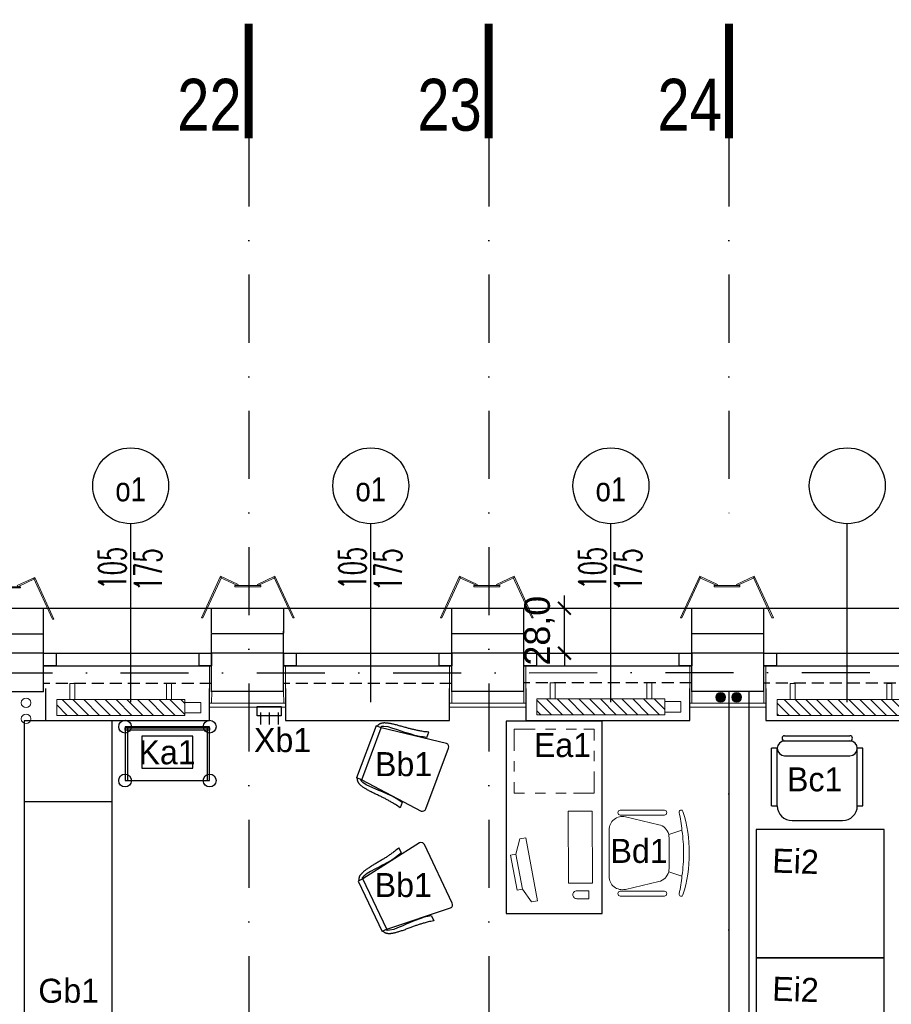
# Model space of a CAD drawing. Header units: millimetres. Extents: x 14495 to 271441, y -21035 to 2232.
# Tile 168 of 227: x 85807 to 86351, y -1982 to -1367. Entities that reach past the tile are written whole.
import ezdxf
from ezdxf.enums import TextEntityAlignment as Align

# ---------------------------------------------------------------- set-up
doc = ezdxf.new("R2010")
doc.units = ezdxf.units.MM
for name, pattern in [('0921-X-AR-20-00-FA$0$DASHED2', [0.375, 0.25, -0.125]), ('DASHDOT', [1, 0.5, -0.25, 0, -0.25]), ('DASHED', [28.222222, 14.111111, -14.111111]), ('HIDDENX2', [0.75, 0.5, -0.25])]:
    doc.linetypes.add(name, pattern=pattern)
for name, color, linetype in [('-- TECH  SYMBOLE', 1, 'Continuous'), ('-- TECH WYPOSAŻENIE', 2, 'Continuous'), ('_1_cienkie', 251, 'Continuous'), ('a-bloki-drzwi', 52, 'Continuous'), ('a-cienka', 8, 'Continuous'), ('A_bloki-drzwi', 1, 'Continuous'), ('A_BLOKI_KÓŁKO', 1, 'Continuous'), ('A_BLOKI_OPIS', 1, 'Continuous'), ('a_cienka', 8, 'Continuous'), ('A_grzejniki', 34, 'Continuous'), ('A_L przerywana', 251, 'HIDDENX2'), ('A_Lwidok', 1, 'Continuous'), ('A_okładzina HPL', 37, 'Continuous'), ('A_OSIE', 252, 'DASHDOT'), ('A_PROJEKTOWANE', 3, 'Continuous'), ('A_SC_DZIAlOWE', 4, 'Continuous'), ('TECH Meble', 1, 'Continuous'), ('TECH Sprzęt', 1, 'Continuous')]:
    doc.layers.add(name, color=color, linetype=linetype)
for name, color, linetype, lineweight in [('0-c.o.-grzejniki', 34, 'Continuous', 9), ('A_L_CIENKA', 251, 'Continuous', 5), ('A_obudowy G-K', 31, 'Continuous', 0), ('SAN_Przewody powrotne CO na rzucie', 180, 'Continuous', 40), ('SAN_Przewody zasilające CO na rzucie', 20, 'Continuous', 40), ('TECH Sprzęt symbole', 1, 'Continuous', 30), ('TECH Wyp-meble', 1, 'Continuous', 15)]:
    doc.layers.add(name, color=color, linetype=linetype, lineweight=lineweight)
doc.styles.add('arial-tab', font='arial.ttf')
doc.styles.add('arialce', font='ARIALN.TTF')
doc.styles.add('cent', font='swissel.ttf')
doc.styles.add('cg', font='GOTHIC.TTF')
doc.styles.add('ROMANS', font='romans', dxfattribs={"width": 0.6})
doc.dimstyles.new('1_100', dxfattribs={"dimtxt": 16, "dimasz": 8, "dimexe": 6, "dimexo": 1, "dimgap": 6, "dimtad": 1, "dimdec": 1, "dimrnd": 0.5, "dimtxsty": 'arial-tab', "dimblk": 'ARCHTICK', "dimcen": 2.5, "dimclrd": 256, "dimclre": 256, "dimclrt": 256, "dimadec": 0, "dimazin": 0, "dimtfac": 1, "dimtdec": 1, "dimtix": 1, "dimtmove": 1, "dimatfit": 3, "dimldrblk": 'ARCHTICK', "dimfxl": 10, "dimfxlon": 1, "dimlwd": -1, "dimlwe": -1, "dimarcsym": 0})

# ---------------------------------------------------------------- blocks, each defined once
blk = doc.blocks.new('OSS1')
at = {"linetype": 'Continuous', "const_width": 5}
blk.add_lwpolyline([(0, 0), (0, -71.57)], dxfattribs=at)
at = {"style": 'cent'}
blk.add_attdef('01', text='', height=32.4, dxfattribs=at).set_placement((-4.39, -34.41), align=Align.RIGHT)
blk = doc.blocks.new('fghsdx')
at = {"lineweight": 0}
for p, q in [((-37.08, -19.4), (-25.08, 6.6)), ((-36.19, -19.4), (-24.35, 6.26)), ((-14.08, 1.53), (-25.08, 6.6)), ((-2.07, 1.53), (8.92, 6.6)), ((20.04, -19.4), (8.2, 6.26)), ((20.92, -19.4), (8.92, 6.6)), ((-14.42, 0.8), (-25.41, 5.87)), ((-16.15, 0.8), (0, 0.8)), ((-16.15, 0.8), (-16.15, 0)), ((-16.15, 0), (0, 0)), ((-14.42, 0.8), (-14.08, 1.53)), ((-1.73, 0.8), (-2.07, 1.53)), ((-1.73, 0.8), (9.26, 5.87)), ((0, 0.8), (0, 0)), ((-37.08, -19.4), (-36.19, -19.4)), ((20.92, -19.4), (20.04, -19.4))]:
    blk.add_line(p, q, dxfattribs=at)
blk = doc.blocks.new('_ARCHTICK')
at = {"color": 0, "linetype": 'ByBlock', "const_width": 0.15}
blk.add_lwpolyline([(-0.5, -0.5), (0.5, 0.5)], dxfattribs=at)
blk = doc.blocks.new('*D7225')
at = {"layer": 'a_cienka', "transparency": 16777216}
for p, q in [((86147.04, -1734.26), (86147.04, -1726.26)), ((86137.04, -1734.26), (86153.04, -1734.26)), ((86147.04, -1762.26), (86147.04, -1734.26)), ((86137.04, -1762.26), (86153.04, -1762.26)), ((86147.04, -1762.26), (86147.04, -1770.26))]:
    blk.add_line(p, q, dxfattribs=at)
at = {"layer": 'a_cienka', "linetype": 'Continuous', "transparency": 16777216, "xscale": 8, "yscale": 8, "zscale": 8}
for p, rotation in [((86147.04, -1734.26), 270), ((86147.04, -1762.26), 90)]:
    blk.add_blockref('_ARCHTICK', p, dxfattribs=dict(at, rotation=rotation))
at = {"layer": 'a_cienka', "linetype": 'Continuous', "lineweight": 5, "transparency": 16777216, "insert": (86131.43, -1748.26), "char_height": 16, "attachment_point": 5, "rotation": 90, "style": 'arial-tab'}
blk.add_mtext('28,0', dxfattribs=at)
blk = doc.blocks.new('mjkk')
at = {"layer": '0-c.o.-grzejniki'}
h = blk.add_hatch(dxfattribs=at)
h.set_pattern_fill('ANSI31', color=256, scale=1.5, angle=-90.01613, style=0)
h.set_pattern_definition([(-135.016127, (-172292.014, 132455.0023), (-3.36664804, 3.36854379), [])])
h.paths.add_polyline_path([(-9.98, -80), (-0.01, -80), (0, 0), (-9.98, 0)])
blk.add_lwpolyline([(-9.98, -80), (-9.98, 0), (0, 0), (-0.01, -80)], close=True, dxfattribs=at)
at = {"layer": '0-c.o.-grzejniki', "ltscale": 2}
for points in [[(10.03, -11.37), (10.03, -8.26), (0.02, -8.26), (0.02, -11.37)], [(10.03, -68.63), (10.03, -71.74), (0.02, -71.74), (0.02, -68.63)], [(-1.75, -80), (-1.75, -90), (-8.23, -90), (-8.23, -80)]]:
    blk.add_lwpolyline(points, close=True, dxfattribs=at)
blk = doc.blocks.new('HJTS')
at = {"color": 8}
blk.add_line((0, 0), (0, 111.34), dxfattribs=at)
at = {"layer": 'A_BLOKI_KÓŁKO', "ltscale": 0.04}
blk.add_circle((0, 135.04), 23.7, dxfattribs=at)
at = {"layer": 'A_BLOKI_OPIS', "style": 'ROMANS'}
for tag, height, width, p in [('O', 20.59, 0.5, (-0.05, 135.67)), ('100', 17.16, 0.6, (-11.49, 86.54)), ('200', 17.16, 0.6, (10.76, 86.54))]:
    blk.add_attdef(tag, text='', height=height, rotation=90, dxfattribs=dict(at, width=width)).set_placement(p, align=Align.MIDDLE)
blk = doc.blocks.new('BIUR_LEK_75-120_monit')
at = {"color": 252, "lineweight": 18}
for p, q in [((72.81, 12.19), (112.13, 19.54)), ((112.13, 19.54), (112.82, 15.88)), ((112.82, 15.88), (104.9, 10.13)), ((73.5, 8.53), (72.81, 12.19)), ((82.95, 6.03), (73.5, 8.53)), ((104.9, 10.13), (82.95, 6.03)), ((82.95, 6.03), (104.9, 10.13)), ((105.53, 6.76), (83.59, 2.65)), ((104.9, 10.13), (105.53, 6.76)), ((83.59, 2.65), (82.95, 6.03))]:
    blk.add_line(p, q, dxfattribs=at)
at = {"color": 2, "linetype": 'Continuous'}
blk.add_lwpolyline([(0, 0), (120, 0), (120, 60), (0, 60)], close=True, dxfattribs=at)
at = {"color": 1, "linetype": 'Continuous', "lineweight": 13, "ltscale": 5}
for points in [[(12, 55), (5, 55), (5, 48.5)], [(25, 55), (18.5, 55)], [(45, 42), (45, 55), (31.5, 55)], [(45, 44), (45, 50.5)], [(5, 44), (5, 37.5)], [(45, 31), (45, 37.5)], [(5, 31), (5, 24.5)], [(45, 18), (45, 24.5)], [(5, 18), (5, 5), (18.5, 5)], [(38, 5), (45, 5), (45, 11.5)], [(25, 5), (31.5, 5)]]:
    blk.add_lwpolyline(points, dxfattribs=at)
at = {"color": 252, "lineweight": 18}
blk.add_lwpolyline([(56.1, 53.72), (101.1, 53.93), (101.17, 38.93), (56.17, 38.72)], close=True, dxfattribs=at)
blk.add_lwpolyline([(110.83, 51.65), (105.83, 51.63), (105.86, 44.13, 0.414214), (108.37, 41.64), (108.37, 41.64, 0.414214), (110.86, 44.16)], format="xyb", close=True, dxfattribs=at)
blk = doc.blocks.new('FOTEL do BIURKA')
at = {"color": 2}
for p, q in [((-14.27, 8.03), (-11.71, -0.26)), ((14.27, 8.03), (11.71, -0.26)), ((0, 0), (-9.66, 0)), ((0, 0), (9.66, 0)), ((-17.78, -6.45), (-22.62, -27.28)), ((17.78, -6.45), (22.62, -27.28)), ((-14.51, -37.5), (0, -37.5)), ((14.51, -37.5), (0, -37.5))]:
    blk.add_line(p, q, dxfattribs=at)
at = {"color": 2, "ltscale": 0.7}
for p, q in [((-26.79, -2.94), (-26.79, -30.47)), ((-23.79, -2.94), (-23.79, -30.47)), ((23.79, -2.94), (23.79, -30.47)), ((26.79, -2.94), (26.79, -30.47))]:
    blk.add_line(p, q, dxfattribs=at)
at = {"color": 2}
for centre, radius, start, end in [((-1.1, -70.52), 83.02, 89.23757, 107.51139), ((1.1, -70.52), 83.02, 72.48861, 90.76243), ((-25.71, 7.51), 1.21, 108.30821, 283.36846), ((3.38, -145.12), 154.17, 96.57577, 100.77002), ((0, -91.36), 100.41, 90, 98.0662), ((0, -91.36), 100.41, 81.9338, 90), ((-3.38, -145.12), 154.17, 79.22998, 83.42423), ((25.71, 7.51), 1.21, 256.63154, 71.69179), ((-9.66, -8.33), 8.33, 90, 103.30317), ((9.66, -8.33), 8.33, 76.69683, 90), ((-9.66, -8.33), 8.33, 104.2415, 166.90676), ((9.66, -8.33), 8.33, 13.09324, 75.7585), ((-14.51, -29.17), 8.33, 166.90676, 270), ((14.51, -29.17), 8.33, 270, 13.09324)]:
    blk.add_arc(centre, radius, start, end, dxfattribs=at)
at = {"color": 2, "ltscale": 0.7}
for centre, start, end in [((-25.29, -2.94), 360, 180), ((-25.29, -2.94), 360, 180), ((25.29, -2.94), 0, 180), ((25.29, -2.94), 0, 180), ((-25.29, -30.47), 180, 360), ((25.29, -30.47), 180, 0)]:
    blk.add_arc(centre, 1.5, start, end, dxfattribs=at)
blk = doc.blocks.new('wieszak krótki')
at = {"color": 2, "linetype": 'Continuous'}
for p, q in [((-1.58, 19.5), (-9.16, 19.5)), ((-1.58, 14), (-9.16, 14)), ((-1.58, 8.5), (-9.16, 8.5))]:
    blk.add_line(p, q, dxfattribs=at)
blk.add_lwpolyline([(-3.68, 6.5), (-3.68, 21.5), (2.21, 21.5), (2.21, 6.5)], close=True, dxfattribs=at)
blk = doc.blocks.new('wózek pod aparat.')
at = {"layer": '-- TECH WYPOSAŻENIE', "color": 1}
for p, q in [((-24.8, 0), (-24.8, 33.6)), ((24.8, 0), (24.8, 33.6))]:
    blk.add_line(p, q, dxfattribs=at)
for points in [[(-26.4, 33.6), (-26.4, 0), (26.4, 0), (26.4, 33.6)], [(-26.4, 0.62), (-26.4, 2.22), (26.4, 2.22), (26.4, 0.62)]]:
    blk.add_lwpolyline(points, close=True, dxfattribs=at)
for centre in [(-26.4, 33.6), (26.4, 33.6), (-26.4, 0), (26.4, 0)]:
    blk.add_circle(centre, 4, dxfattribs=at)
blk = doc.blocks.new('K.1.1')
at = {"color": 2}
for p, q in [((-20.38, 53), (20.38, 53)), ((-20.38, 49.77), (20.38, 49.77)), ((-28.5, 9.23), (-28.5, 45.15)), ((-25, 45.15), (-28.5, 45.15)), ((-25, 9.23), (-25, 45.15)), ((25, 9.23), (25, 45.15)), ((28.5, 45.15), (25, 45.15)), ((28.5, 9.23), (28.5, 45.15)), ((-20.38, 40.54), (20.38, 40.54)), ((-28.5, 9.23), (-25, 9.23)), ((25, 9.23), (28.5, 9.23)), ((-15.77, 0), (15.77, 0))]:
    blk.add_line(p, q, dxfattribs=at)
for centre, radius, start, end in [((-20.38, 45.15), 4.62, 90, 270), ((-20.38, 51.38), 1.62, 90, 270), ((20.38, 51.38), 1.62, 270, 90), ((20.38, 45.15), 4.62, 270, 90), ((-15.77, 9.23), 9.23, 180, 270), ((15.77, 9.23), 9.23, 270, 0)]:
    blk.add_arc(centre, radius, start, end, dxfattribs=at)
at = {"style": 'ROMANS', "flags": 1}
for tag, p in [('OPIS', (-154.94, 45.65)), ('WYMIARY', (-154.7, 27.93)), ('PRODUCENT', (-155.26, 9.38)), ('TYP', (-155.26, -12.3))]:
    blk.add_attdef(tag, p, '', height=10, dxfattribs=at)
blk = doc.blocks.new('krzesło')
at = {"color": 2, "ltscale": 0.1}
for p, q in [((3434.79, -4346.03), (3394.29, -4346.03)), ((3392.04, -4348.28), (3397.14, -4389.9)), ((3431.95, -4389.9), (3437.04, -4348.28)), ((3392.77, -4361.22), (3389.26, -4361.22)), ((3436.3, -4361.22), (3439.81, -4361.22)), ((3431.94, -4389.9), (3397.13, -4389.9)), ((3397.13, -4389.9), (3397.13, -4393.28)), ((3397.13, -4393.28), (3431.94, -4393.28)), ((3431.94, -4389.9), (3431.94, -4393.28))]:
    blk.add_line(p, q, dxfattribs=at)
for points in [[(3389.26, -4361.22), (3389.54, -4362.19), (3389.78, -4363.08), (3389.98, -4363.91), (3390.15, -4364.67), (3390.28, -4365.37), (3390.4, -4366.04), (3390.5, -4366.66), (3390.6, -4367.26), (3390.69, -4367.84), (3390.78, -4368.4), (3390.86, -4368.95), (3390.95, -4369.49), (3391.03, -4370.02), (3391.1, -4370.55), (3391.18, -4371.08), (3391.25, -4371.61), (3391.31, -4372.14), (3391.37, -4372.68), (3391.43, -4373.22), (3391.49, -4373.78), (3391.54, -4374.34), (3391.59, -4374.91), (3391.64, -4375.49), (3391.69, -4376.09), (3391.74, -4376.69), (3391.79, -4377.31), (3391.85, -4377.94), (3391.9, -4378.57), (3391.96, -4379.2), (3392.01, -4379.83), (3392.07, -4380.46), (3392.14, -4381.08), (3392.21, -4381.69), (3392.28, -4382.3), (3392.36, -4382.89), (3392.44, -4383.46), (3392.52, -4384.01), (3392.6, -4384.54), (3392.68, -4385.05), (3392.77, -4385.53), (3392.85, -4385.99), (3392.93, -4386.42), (3393.02, -4386.82), (3393.11, -4387.2), (3393.2, -4387.56), (3393.29, -4387.91), (3393.38, -4388.24), (3393.48, -4388.55), (3393.58, -4388.85), (3393.69, -4389.15), (3393.8, -4389.43), (3393.92, -4389.7), (3394.04, -4389.96), (3394.17, -4390.21), (3394.3, -4390.44), (3394.44, -4390.67), (3394.59, -4390.89), (3394.74, -4391.09), (3394.89, -4391.28), (3395.05, -4391.46), (3395.21, -4391.63), (3395.37, -4391.78), (3395.53, -4391.92), (3395.69, -4392.04), (3395.85, -4392.15), (3396.01, -4392.24), (3396.17, -4392.33), (3396.34, -4392.41), (3396.52, -4392.48), (3396.71, -4392.56), (3396.91, -4392.63), (3397.13, -4392.72)], [(3392.77, -4361.22), (3393.3, -4363.36), (3393.84, -4365.76), (3394.24, -4368.59), (3394.38, -4371.7), (3394.64, -4375.1), (3394.78, -4377.64), (3394.78, -4380.04), (3395.05, -4383.72), (3395.18, -4386.12), (3395.85, -4388.67), (3396.39, -4390.08), (3397.13, -4390.47)], [(3436.3, -4361.22), (3435.77, -4363.36), (3435.23, -4365.76), (3434.83, -4368.59), (3434.69, -4371.7), (3434.43, -4375.1), (3434.29, -4377.64), (3434.29, -4380.04), (3434.02, -4383.72), (3433.89, -4386.12), (3433.22, -4388.67), (3432.68, -4390.08), (3431.94, -4390.47)], [(3439.81, -4361.22), (3439.53, -4362.19), (3439.29, -4363.08), (3439.09, -4363.91), (3438.92, -4364.67), (3438.79, -4365.37), (3438.67, -4366.04), (3438.57, -4366.66), (3438.47, -4367.26), (3438.38, -4367.84), (3438.29, -4368.4), (3438.21, -4368.95), (3438.12, -4369.49), (3438.04, -4370.02), (3437.97, -4370.55), (3437.89, -4371.08), (3437.82, -4371.61), (3437.76, -4372.14), (3437.7, -4372.68), (3437.64, -4373.22), (3437.58, -4373.78), (3437.53, -4374.34), (3437.48, -4374.91), (3437.43, -4375.49), (3437.38, -4376.09), (3437.33, -4376.69), (3437.27, -4377.31), (3437.22, -4377.94), (3437.17, -4378.57), (3437.11, -4379.2), (3437.06, -4379.83), (3436.99, -4380.46), (3436.93, -4381.08), (3436.86, -4381.69), (3436.79, -4382.3), (3436.71, -4382.89), (3436.63, -4383.46), (3436.55, -4384.01), (3436.47, -4384.54), (3436.39, -4385.05), (3436.3, -4385.53), (3436.22, -4385.99), (3436.14, -4386.42), (3436.05, -4386.82), (3435.96, -4387.2), (3435.87, -4387.56), (3435.78, -4387.91), (3435.69, -4388.24), (3435.59, -4388.55), (3435.49, -4388.85), (3435.38, -4389.15), (3435.27, -4389.43), (3435.15, -4389.7), (3435.03, -4389.96), (3434.9, -4390.21), (3434.77, -4390.44), (3434.63, -4390.67), (3434.48, -4390.89), (3434.33, -4391.09), (3434.18, -4391.28), (3434.02, -4391.46), (3433.86, -4391.63), (3433.7, -4391.78), (3433.54, -4391.92), (3433.38, -4392.04), (3433.22, -4392.15), (3433.06, -4392.24), (3432.9, -4392.33), (3432.73, -4392.41), (3432.55, -4392.48), (3432.36, -4392.56), (3432.16, -4392.63), (3431.94, -4392.72)]]:
    blk.add_lwpolyline(points, dxfattribs=at)
for centre, start, end in [((3394.29, -4348.28), 90, 180), ((3434.79, -4348.28), 0, 90)]:
    blk.add_arc(centre, 2.25, start, end, dxfattribs=at)
blk = doc.blocks.new('krzesełko')
at = {"layer": 'TECH Meble'}
blk.add_blockref('krzesło', (-3414.54, 4393.28), dxfattribs=at)

msp = doc.modelspace()

# ---------------------------------------------------------------- hatches: boundary and pattern name
at = {"layer": 'SAN_Przewody powrotne CO na rzucie', "lineweight": 13}
msp.add_hatch(color=256, dxfattribs=at).paths.add_polyline_path([(86241.74, -1789.71, 1), (86247.74, -1789.71, 1)])
at = {"layer": 'SAN_Przewody zasilające CO na rzucie', "lineweight": 13}
msp.add_hatch(color=256, dxfattribs=at).paths.add_polyline_path([(86251.74, -1789.71, 1), (86257.74, -1789.71, 1)])

# ---------------------------------------------------------------- linework, layer by layer
at = {"layer": '-- TECH WYPOSAŻENIE', "color": 2}
for points in [[(86346.82, -1952.48), (86346.83, -1872.48), (86266.83, -1872.48), (86266.82, -1952.48)], [(86346.82, -2032.48), (86346.82, -1952.48), (86266.82, -1952.48), (86266.82, -2032.48)]]:
    msp.add_lwpolyline(points, close=True, dxfattribs=at)
at = {"layer": '_1_cienkie', "linetype": 'DASHED'}
msp.add_line((85221.86, -1732.2), (85809.72, -1732.2), dxfattribs=at)
at = {"layer": '_1_cienkie'}
for p, q in [((85723.81, -1734.26), (86596.29, -1734.26)), ((85821.65, -1750.26), (85821.65, -1734.26)), ((85926.65, -1749.76), (85926.65, -1734.26)), ((85971.65, -1749.76), (85971.65, -1734.26)), ((86076.65, -1750.26), (86076.65, -1734.26)), ((86121.58, -1750.26), (86121.58, -1734.48)), ((86226.58, -1750.25), (86226.58, -1734.26)), ((86271.58, -1750.26), (86271.58, -1734.26))]:
    msp.add_line(p, q, dxfattribs=at)
at = {"layer": 'a-cienka'}
for points in [[(85821.65, -1762.26), (85776.65, -1762.26)], [(85971.65, -1762.26), (85926.65, -1762.26)], [(86121.65, -1762.26), (86076.65, -1762.26)], [(86271.65, -1762.26), (86226.65, -1762.26)]]:
    msp.add_lwpolyline(points, dxfattribs=at)
at = {"layer": 'A_bloki-drzwi'}
for p, q in [((85821.65, -1762.26), (85926.65, -1762.26)), ((85971.65, -1762.26), (86076.65, -1762.26)), ((86121.65, -1762.26), (86226.65, -1762.26)), ((86271.65, -1762.26), (86376.65, -1762.26)), ((85821.65, -1770.26), (85926.65, -1770.26)), ((85971.65, -1770.26), (86076.65, -1770.26)), ((86121.65, -1770.26), (86226.65, -1770.26)), ((86271.65, -1770.26), (86376.65, -1770.26))]:
    msp.add_line(p, q, dxfattribs=at)
for points in [[(85821.65, -1762.26), (85829.52, -1762.26), (85829.52, -1770.26), (85821.65, -1770.26)], [(85918.78, -1762.26), (85926.65, -1762.26), (85926.65, -1770.26), (85918.78, -1770.26)], [(85971.65, -1762.26), (85979.52, -1762.26), (85979.52, -1770.26), (85971.65, -1770.26)], [(86068.78, -1762.26), (86076.65, -1762.26), (86076.65, -1770.26), (86068.78, -1770.26)], [(86121.65, -1762.26), (86129.52, -1762.26), (86129.52, -1770.26), (86121.65, -1770.26)], [(86218.78, -1762.26), (86226.65, -1762.26), (86226.65, -1770.26), (86218.78, -1770.26)], [(86271.65, -1762.26), (86279.52, -1762.26), (86279.52, -1770.26), (86271.65, -1770.26)]]:
    msp.add_lwpolyline(points, close=True, dxfattribs=at)
at = {"layer": 'A_L przerywana', "ltscale": 15}
for p, q in [((85926.72, -1781.26), (85821.72, -1781.26)), ((86076.65, -1781.26), (85971.65, -1781.26)), ((86226.7, -1780.81), (86121.7, -1780.81)), ((86376.65, -1781.03), (86271.65, -1781.03))]:
    msp.add_line(p, q, dxfattribs=at)
at = {"layer": 'A_L_CIENKA'}
for p, q in [((85821.65, -1734.26), (85926.65, -1734.26)), ((85971.65, -1734.26), (86076.65, -1734.26)), ((86121.65, -1734.26), (86223.65, -1734.26)), ((86271.65, -1734.26), (86376.65, -1734.26))]:
    msp.add_line(p, q, dxfattribs=at)
at = {"layer": 'A_Lwidok'}
for points in [[(85822.83, -1784.26), (85822.83, -1804.26), (85925.33, -1804.26), (85925.33, -1784.26)], [(85972.83, -1784.26), (85972.83, -1804.26), (86075.33, -1804.26), (86075.33, -1784.26)], [(86122.83, -1784.26), (86122.83, -1804.26), (86225.33, -1804.26), (86225.33, -1784.26)], [(86272.83, -1784.26), (86272.83, -1804.26), (86375.33, -1804.26), (86375.33, -1784.26)]]:
    msp.add_lwpolyline(points, dxfattribs=at)
at = {"layer": 'A_obudowy G-K', "linetype": 'Continuous', "lineweight": 5}
for p, q in [((85925.33, -1796.03), (85925.33, -1770.26)), ((85972.83, -1796.03), (85972.83, -1770.26)), ((86075.33, -1796.03), (86075.33, -1770.26)), ((86122.83, -1796.03), (86122.83, -1770.26)), ((86225.33, -1796.03), (86225.33, -1770.26)), ((86272.83, -1796.03), (86272.83, -1770.26)), ((85926.65, -1793.53), (85926.66, -1786.03)), ((85971.64, -1793.53), (85971.63, -1786.03)), ((86076.65, -1793.53), (86076.66, -1786.03)), ((86121.64, -1793.53), (86121.63, -1786.03)), ((86226.65, -1793.53), (86226.66, -1786.03)), ((86271.64, -1793.53), (86271.63, -1786.03))]:
    msp.add_line(p, q, dxfattribs=at)
at = {"layer": 'A_obudowy G-K', "lineweight": 5}
for points in [[(85972.89, -1793.53), (85925.4, -1793.53)], [(86122.89, -1793.53), (86075.4, -1793.53)], [(86272.89, -1793.53), (86225.4, -1793.53)], [(85972.9, -1796.03), (85925.4, -1796.03)], [(86122.9, -1796.03), (86075.4, -1796.03)], [(86272.9, -1796.03), (86225.4, -1796.03)]]:
    msp.add_lwpolyline(points, dxfattribs=at)
at = {"layer": 'A_OSIE', "ltscale": 85}
for p, q in [((85949.79, -1440.81), (85949.79, -4124.68)), ((86099.79, -1440.81), (86099.79, -4124.68)), ((86249.79, -1440.81), (86249.79, -1682.77)), ((82295.57, -1776.23), (86562.29, -1774.26)), ((86249.79, -1786.26), (86249.79, -4124.68))]:
    msp.add_line(p, q, dxfattribs=at)
at = {"layer": 'A_PROJEKTOWANE'}
for p, q in [((85821.58, -1786.48), (85821.58, -1750.26)), ((85926.65, -1786.48), (85926.65, -1750.26)), ((85926.65, -1786.48), (85926.65, -1750.26)), ((85971.58, -1786.48), (85971.58, -1748.48)), ((86076.65, -1786.48), (86076.65, -1750.26)), ((86076.65, -1786.48), (86076.65, -1750.26)), ((86121.58, -1786.48), (86121.58, -1750.26)), ((86226.65, -1786.48), (86226.65, -1750.26)), ((86226.65, -1786.48), (86226.65, -1750.26)), ((86271.58, -1786.48), (86271.58, -1750.26))]:
    msp.add_line(p, q, dxfattribs=at)
for points in [[(85821.65, -1750.48), (85739.88, -1750.48)], [(85971.65, -1750.26), (85926.65, -1750.26)], [(85971.65, -1750.26), (85926.65, -1750.26)], [(86121.58, -1750.26), (86076.65, -1750.26)], [(86121.58, -1750.26), (86076.65, -1750.26)], [(86271.58, -1750.26), (86226.65, -1750.26)], [(86271.58, -1750.26), (86226.65, -1750.26)], [(85821.65, -1786.48), (85739.88, -1786.48)], [(85971.65, -1786.26), (85926.65, -1786.26)], [(86121.65, -1786.26), (86076.65, -1786.26)], [(86271.65, -1786.26), (86226.65, -1786.26)]]:
    msp.add_lwpolyline(points, dxfattribs=at)
at = {"layer": 'A_SC_DZIAlOWE'}
for p, q in [((86249.79, -1786.26), (86249.79, -2241.76)), ((86262.29, -1786.26), (86262.29, -2241.76))]:
    msp.add_line(p, q, dxfattribs=at)
at = {"layer": 'SAN_Przewody powrotne CO na rzucie', "lineweight": 13}
for centre in [(86244.63, -1789.85), (85810.71, -1803.28)]:
    msp.add_circle(centre, 3, dxfattribs=at)
at = {"layer": 'SAN_Przewody zasilające CO na rzucie', "lineweight": 13}
for centre in [(86254.63, -1789.85), (85810.71, -1793.28)]:
    msp.add_circle(centre, 3, dxfattribs=at)
at = {"layer": 'TECH Sprzęt'}
msp.add_lwpolyline([(85882.93, -1834.1), (85914.93, -1834.1), (85914.93, -1814.1), (85882.93, -1814.1)], close=True, dxfattribs=at)
at = {"layer": 'TECH Wyp-meble', "color": 1, "lineweight": -3}
msp.add_line((85864.51, -1855.1), (85809.51, -1855.1), dxfattribs=at)
at = {"layer": 'TECH Wyp-meble', "color": 2, "lineweight": -3}
msp.add_lwpolyline([(85809.51, -1804.5), (85809.51, -1989.5), (85864.51, -1989.5), (85864.51, -1804.5)], close=True, dxfattribs=at)

# ---------------------------------------------------------------- block references
at = {"layer": '-- TECH WYPOSAŻENIE', "rotation": 90.0000389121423}
msp.add_blockref('wieszak krótki', (85976.62, -1797.74), dxfattribs=at)
at = {"layer": 'a-bloki-drzwi'}
ref = msp.add_blockref('HJTS', (85876.08, -1792.81), dxfattribs=at)
ref.add_attrib('O', 'o1', dxfattribs={"layer": 'A_BLOKI_OPIS', "extrusion": (0, 0, -1), "height": 15, "style": 'arialce', "text_generation_flag": 2}).set_placement((-85876.03, -1660.08), align=Align.MIDDLE)
ref.add_attrib('100', '105', dxfattribs={"layer": 'A_BLOKI_OPIS', "extrusion": (0, 0, -1), "height": 17.16, "rotation": 90, "style": 'ROMANS', "text_generation_flag": 4, "width": 0.6}).set_placement((-85864.59, -1709.21), align=Align.MIDDLE)
ref.add_attrib('200', '175', dxfattribs={"layer": 'A_BLOKI_OPIS', "extrusion": (0, 0, -1), "height": 17.16, "rotation": 90, "style": 'ROMANS', "text_generation_flag": 4, "width": 0.6}).set_placement((-85886.84, -1710.19), align=Align.MIDDLE)
ref = msp.add_blockref('HJTS', (86026.08, -1792.81), dxfattribs=at)
ref.add_attrib('O', 'o1', dxfattribs={"layer": 'A_BLOKI_OPIS', "extrusion": (0, 0, -1), "height": 15, "style": 'arialce', "text_generation_flag": 2}).set_placement((-86026.03, -1660.08), align=Align.MIDDLE)
ref.add_attrib('100', '105', dxfattribs={"layer": 'A_BLOKI_OPIS', "extrusion": (0, 0, -1), "height": 17.16, "rotation": 90, "style": 'ROMANS', "text_generation_flag": 4, "width": 0.6}).set_placement((-86014.59, -1709.21), align=Align.MIDDLE)
ref.add_attrib('200', '175', dxfattribs={"layer": 'A_BLOKI_OPIS', "extrusion": (0, 0, -1), "height": 17.16, "rotation": 90, "style": 'ROMANS', "text_generation_flag": 4, "width": 0.6}).set_placement((-86036.84, -1710.19), align=Align.MIDDLE)
ref = msp.add_blockref('HJTS', (86176.08, -1792.81), dxfattribs=at)
ref.add_attrib('O', 'o1', dxfattribs={"layer": 'A_BLOKI_OPIS', "extrusion": (0, 0, -1), "height": 15, "style": 'arialce', "text_generation_flag": 2}).set_placement((-86176.03, -1660.08), align=Align.MIDDLE)
ref.add_attrib('100', '105', dxfattribs={"layer": 'A_BLOKI_OPIS', "extrusion": (0, 0, -1), "height": 17.16, "rotation": 90, "style": 'ROMANS', "text_generation_flag": 4, "width": 0.6}).set_placement((-86164.59, -1709.21), align=Align.MIDDLE)
ref.add_attrib('200', '175', dxfattribs={"layer": 'A_BLOKI_OPIS', "extrusion": (0, 0, -1), "height": 17.16, "rotation": 90, "style": 'ROMANS', "text_generation_flag": 4, "width": 0.6}).set_placement((-86186.84, -1710.19), align=Align.MIDDLE)
msp.add_blockref('HJTS', (86323.72, -1792.81), dxfattribs=at)
at = {"layer": 'A_grzejniki', "linetype": 'Continuous', "lineweight": 13, "rotation": 90}
for p in [(85829.83, -1791.25), (86129.83, -1790.81), (86279.83, -1791.25)]:
    msp.add_blockref('mjkk', p, dxfattribs=at)
at = {"layer": 'A_L_CIENKA', "linetype": 'Continuous', "lineweight": 13}
for p, rotation in [((86023.35, -1823.94), 249.3798498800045), ((86025.62, -1920.41), 295.5365635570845)]:
    msp.add_blockref('krzesełko', p, dxfattribs=dict(at, rotation=rotation))
at = {"layer": 'A_okładzina HPL', "lineweight": 0}
for p in [(85807.22, -1721.58), (85957.29, -1720.86), (86106.65, -1720.86), (86256.65, -1720.86)]:
    msp.add_blockref('fghsdx', p, dxfattribs=at)
at = {"layer": 'A_OSIE'}
ref = msp.add_blockref('OSS1', (85949.79, -1369.25), dxfattribs=at)
ref.add_attrib('01', '22', dxfattribs={"layer": '0', "height": 32.4, "style": 'cent', "width": 0.8}).set_placement((85945.4, -1403.65), align=Align.TOP_RIGHT)
ref = msp.add_blockref('OSS1', (86099.79, -1369.25), dxfattribs=at)
ref.add_attrib('01', '23', dxfattribs={"layer": '0', "height": 32.4, "style": 'cent', "width": 0.8}).set_placement((86095.4, -1403.65), align=Align.TOP_RIGHT)
ref = msp.add_blockref('OSS1', (86249.79, -1369.25), dxfattribs=at)
ref.add_attrib('01', '24', dxfattribs={"layer": '0', "height": 32.4, "style": 'cent', "width": 0.8}).set_placement((86245.4, -1403.65), align=Align.TOP_RIGHT)
at = {"layer": 'TECH Meble', "rotation": 359.9971703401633}
msp.add_blockref('K.1.1', (86304.99, -1866.83), dxfattribs=at)
at = {"layer": 'TECH Sprzęt', "rotation": 180.0000000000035}
msp.add_blockref('wózek pod aparat.', (85898.96, -1808.2), dxfattribs=at)
at = {"layer": 'TECH Sprzęt', "color": 8, "linetype": '0921-X-AR-20-00-FA$0$DASHED2', "lineweight": -3, "ltscale": 50, "rotation": 269.9999988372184}
msp.add_blockref('BIUR_LEK_75-120_monit', (86110.65, -1804.75), dxfattribs=at)
at = {"layer": 'TECH Wyp-meble', "color": 1, "lineweight": -3, "xscale": -1, "rotation": 269.9999988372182}
msp.add_blockref('FOTEL do BIURKA', (86212.41, -1887.15), dxfattribs=at)

# ---------------------------------------------------------------- texts
at = {"layer": '-- TECH  SYMBOLE', "color": 1, "style": 'cg'}
for s, rotation, p in [('Xb1', 359.94246, (85953.09, -1824.03)), ('Bc1', 359.99717, (86286.09, -1848.54)), ('Ei2', 358.09474, (86276.69, -1899.23)), ('Ei2', 358.09474, (86276.68, -1979.23))]:
    msp.add_text(s, height=15, rotation=rotation, dxfattribs=at).set_placement(p)
for s, p in [('Ea1', (86127.97, -1827.16)), ('Bb1', (86028.69, -1839.08)), ('Bd1', (86175.83, -1893.24)), ('Bb1', (86028.51, -1914.55)), ('Gb1', (85818.39, -1980.57))]:
    msp.add_text(s, height=15, dxfattribs=at).set_placement(p)
at = {"layer": 'TECH Sprzęt symbole', "style": 'cg'}
msp.add_text('Ka1', height=15, dxfattribs=at).set_placement((85880.97, -1831.64))

# ---------------------------------------------------------------- dimensions: what is measured, and where the dimension line sits
at = {"layer": 'a_cienka', "linetype": 'Continuous', "lineweight": 5}
dim = msp.add_linear_dim(base=(86147.04, -1734.26), p1=(86121.65, -1762.26), p2=(86121.65, -1734.26), angle=90, dimstyle='1_100', override={"dimzin": 0}, dxfattribs=at)
dim.commit()
dim.dimension.update_dxf_attribs({"geometry": '*D7225', "text_midpoint": (86131.43, -1748.26)})

doc.saveas('drawing.dxf')
